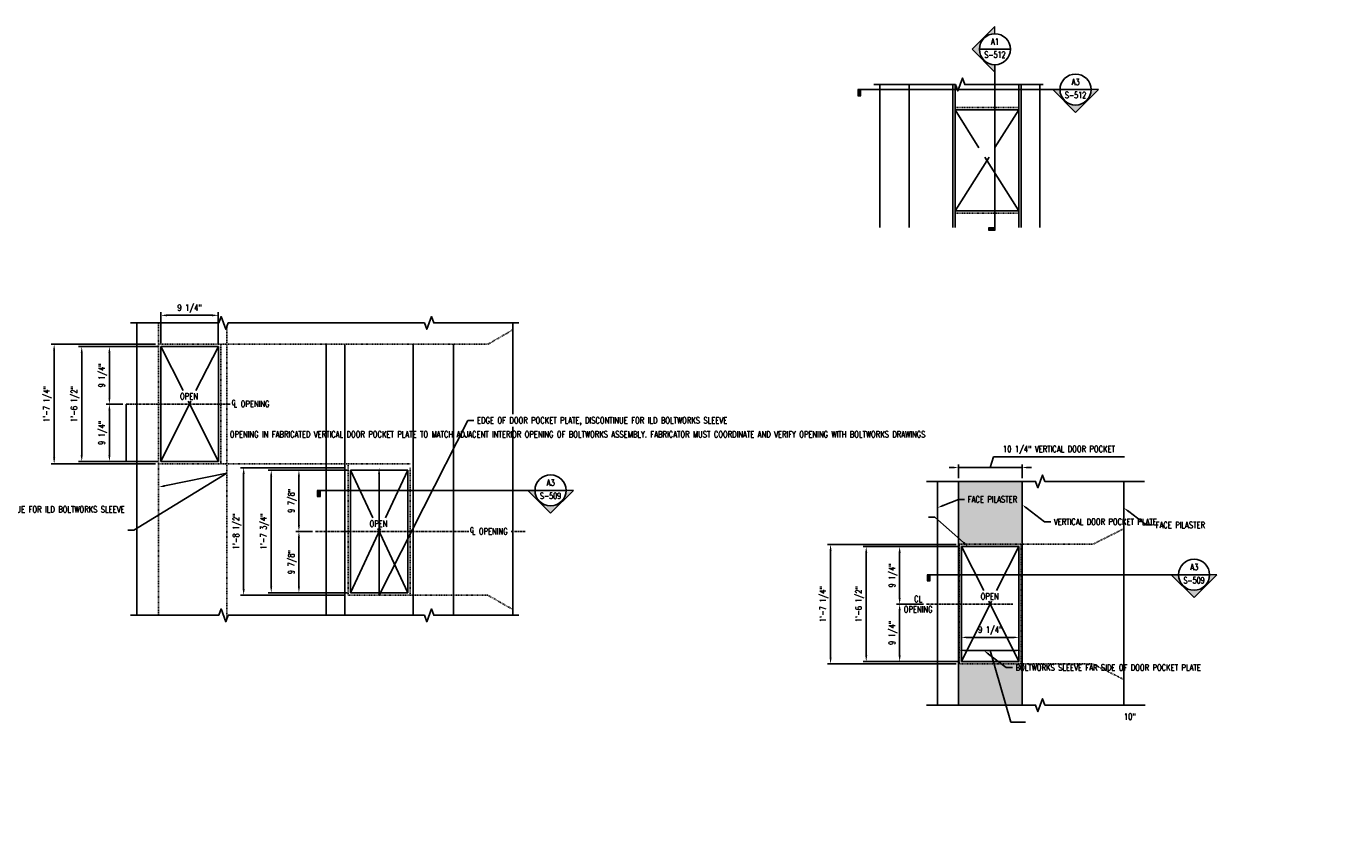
# Model space of a CAD drawing. Header units: inches. Extents: x -313 to 2687, y -193 to 798.
# Tile 2 of 28: x 23 to 235, y 0 to 131. Entities that reach past the tile are written whole.
import ezdxf
from ezdxf import colors
from ezdxf.entities.mleader import LeaderData, LeaderLine
from ezdxf.enums import TextEntityAlignment as Align
from ezdxf.math import Vec2, Vec3

# ---------------------------------------------------------------- set-up
doc = ezdxf.new("R2010")
doc.units = ezdxf.units.IN
doc.header["$LTSCALE"] = 0.5
doc.header["$MEASUREMENT"] = 0
doc.linetypes.add('CENTER2', pattern=[1.125, 0.75, -0.125, 0.125, -0.125])
doc.linetypes.add('HIDDEN2', pattern=[0.1875, 0.125, -0.0625])
doc.layers.get('DEFPOINTS').update_dxf_attribs({"color": 140})
for name, color, linetype in [('G-ANNO-SYMB', 2, 'Continuous'), ('G-ANNO-TTLB', 7, 'Continuous'), ('S-ANNO-DIMS', 1, 'Continuous'), ('S-ANNO-TEXT', 2, 'Continuous'), ('S-DETL-CNTR', 1, 'CENTER2'), ('S-DETL-HIDD', 1, 'HIDDEN2'), ('S-DETL-LW00', 8, 'Continuous'), ('S-DETL-LW18-020%', 77, 'Continuous'), ('S-DETL-LW50', 4, 'Continuous'), ('S-DETL-MEDM', 3, 'Continuous')]:
    doc.layers.add(name, color=color, linetype=linetype)
doc.styles.add('Annotative', font='romans.shx', dxfattribs={"width": 0.8, "height": 0.125})
doc.styles.add('HDRSTD', font='romans.shx', dxfattribs={"height": 0.1})
doc.dimstyles.new('Annotative', dxfattribs={"dimtxt": 0.125, "dimasz": 0.09375, "dimexe": 0.0625, "dimexo": 0.0625, "dimgap": 0.039062, "dimtad": 1, "dimdec": 4, "dimzin": 3, "dimdsep": 46, "dimlunit": 4, "dimtxsty": 'Annotative', "dimcen": 0.09, "dimclrd": 1, "dimclre": 1, "dimclrt": 2, "dimadec": 0, "dimazin": 0, "dimtfac": 1, "dimtdec": 4, "dimtmove": 1, "dimatfit": 0, "dimfxl": 1, "dimfrac": 2, "dimtolj": 1, "dimtzin": 0, "dimlwd": 25, "dimlwe": 25, "dimarcsym": 0})

# ---------------------------------------------------------------- blocks, each defined once
blk = doc.blocks.new('*D12')
at = {"layer": 'DEFPOINTS', "color": 0}
for p in [(173.24, 47.15), (157.91, 28.65), (173.24, 28.65)]:
    blk.add_point(p, dxfattribs=at)
at = {"layer": 'S-ANNO-DIMS', "color": 1, "lineweight": 25}
for p, q in [((172.74, 47.15), (157.41, 47.15)), ((157.91, 46.15), (157.91, 29.65)), ((172.74, 28.65), (157.41, 28.65))]:
    blk.add_line(p, q, dxfattribs=at)
at = {"layer": 'S-ANNO-DIMS', "color": 1}
for points in [[(157.75, 46.15), (158.08, 46.15), (157.91, 47.15)], [(157.75, 29.65), (158.08, 29.65), (157.91, 28.65)]]:
    blk.add_solid(points, dxfattribs=at)
at = {"layer": 'S-ANNO-DIMS', "color": 2, "insert": (156.84, 37.9), "char_height": 1, "attachment_point": 5, "rotation": 90, "style": 'Annotative'}
blk.add_mtext('\\A1;1\'-6 1/2"', dxfattribs=at)
blk = doc.blocks.new('*D13')
at = {"layer": 'DEFPOINTS', "color": 0}
for p in [(173.24, 47.15), (163.29, 37.9), (167.64, 37.9)]:
    blk.add_point(p, dxfattribs=at)
at = {"layer": 'S-ANNO-DIMS', "color": 1, "lineweight": 25}
for p, q in [((172.74, 47.15), (162.79, 47.15)), ((163.29, 46.15), (163.29, 38.9)), ((167.14, 37.9), (162.79, 37.9))]:
    blk.add_line(p, q, dxfattribs=at)
at = {"layer": 'S-ANNO-DIMS', "color": 1}
for points in [[(163.12, 46.15), (163.46, 46.15), (163.29, 47.15)], [(163.12, 38.9), (163.46, 38.9), (163.29, 37.9)]]:
    blk.add_solid(points, dxfattribs=at)
at = {"layer": 'S-ANNO-DIMS', "color": 2, "insert": (162.22, 42.52), "char_height": 1, "attachment_point": 5, "rotation": 90, "style": 'Annotative'}
blk.add_mtext('\\A1;9 1/4"', dxfattribs=at)
blk = doc.blocks.new('*D14')
at = {"layer": 'DEFPOINTS', "color": 0}
for p in [(163.29, 37.9), (167.64, 37.9), (173.24, 28.65)]:
    blk.add_point(p, dxfattribs=at)
at = {"layer": 'S-ANNO-DIMS', "color": 1, "lineweight": 25}
for p, q in [((167.14, 37.9), (162.79, 37.9)), ((163.29, 29.65), (163.29, 36.9)), ((172.74, 28.65), (162.79, 28.65))]:
    blk.add_line(p, q, dxfattribs=at)
at = {"layer": 'S-ANNO-DIMS', "color": 1}
for points in [[(163.12, 36.9), (163.46, 36.9), (163.29, 37.9)], [(163.12, 29.65), (163.46, 29.65), (163.29, 28.65)]]:
    blk.add_solid(points, dxfattribs=at)
at = {"layer": 'S-ANNO-DIMS', "color": 2, "insert": (162.22, 33.27), "char_height": 1, "attachment_point": 5, "rotation": 90, "style": 'Annotative'}
blk.add_mtext('\\A1;9 1/4"', dxfattribs=at)
blk = doc.blocks.new('ELEVARROW')
at = {"lineweight": 9}
h = blk.add_hatch(color=256, dxfattribs=at)
edge = h.paths.add_edge_path(flags=0)
edge.add_line((0.46, 0), (0.312, 0))
edge.add_arc((0, 0), 0.312, 360, 540)
edge.add_line((-0.313, 0), (-0.46, 0))
edge.add_line((-0.46, 0), (0, 0.46))
edge.add_line((0, 0.46), (0.46, 0))
at = {"lineweight": 13}
blk.add_lwpolyline([(-0.46, 0), (-0.312, 0, -1), (0.312, 0), (0.46, 0), (0, 0.46)], format="xyb", close=True, dxfattribs=at)
blk = doc.blocks.new('Sectrinew')
at = {"lineweight": 9}
blk.add_hatch(color=256, dxfattribs=at).paths.add_polyline_path([(0, 0.125), (0, 0), (-0.0625, 0), (-0.0625, 0.125)], flags=0)
for p, q in [((0, 0.125), (-0.0625, 0.125)), ((-0.0625, 0.125), (-0.0625, 0)), ((-0.0625, 0), (0, 0)), ((0, 0), (0, 0.125))]:
    blk.add_line(p, q, dxfattribs=at)
blk = doc.blocks.new('*U15')
for q in [(-5.369, 0), (0.312, 0)]:
    blk.add_line((-0.313, 0), q)
blk.add_ellipse((0, 0), major_axis=(-0.221, -0.221), ratio=1, start_param=5.497787, end_param=11.780972)
at = {"zscale": 0.03125}
for name, p, rotation in [('Sectrinew', (-5.369, 0), 179.9999999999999), ('ELEVARROW', (0, 0), 180)]:
    blk.add_blockref(name, p, dxfattribs=dict(at, rotation=rotation))
at = {"style": 'HDRSTD'}
for tag, p in [('DET_NO', (0, 0.091)), ('REFSHT', (0, -0.096))]:
    blk.add_attdef(tag, text='', height=0.1, dxfattribs=at).set_placement(p, align=Align.MIDDLE_CENTER)
blk = doc.blocks.new('*U16')
for p, q in [((-0.313, 0), (0.312, 0)), ((0, -0.313), (0, -3.647))]:
    blk.add_line(p, q)
blk.add_ellipse((0, 0), major_axis=(-0.221, 0.221), ratio=1, start_param=5.497787, end_param=11.780972)
at = {"zscale": 0.03125, "rotation": 90.00000000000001}
blk.add_blockref('ELEVARROW', (0, 0), dxfattribs=at)
at = {"xscale": -1, "zscale": 0.03125, "rotation": 89.99999999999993}
blk.add_blockref('Sectrinew', (0, -3.647), dxfattribs=at)
at = {"style": 'HDRSTD'}
for tag, p in [('DET_NO', (0, 0.091)), ('REFSHT', (0, -0.096))]:
    blk.add_attdef(tag, text='', height=0.1, dxfattribs=at).set_placement(p, align=Align.MIDDLE_CENTER)
blk = doc.blocks.new('*U23')
for q in [(-4.38, 0), (0.312, 0)]:
    blk.add_line((-0.313, 0), q)
blk.add_ellipse((0, 0), major_axis=(-0.221, -0.221), ratio=1, start_param=5.497787, end_param=11.780972)
at = {"zscale": 0.03125}
for name, p, rotation in [('Sectrinew', (-4.38, 0), 179.9999999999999), ('ELEVARROW', (0, 0), 180)]:
    blk.add_blockref(name, p, dxfattribs=dict(at, rotation=rotation))
at = {"style": 'HDRSTD'}
for tag, p in [('DET_NO', (0, 0.091)), ('REFSHT', (0, -0.096))]:
    blk.add_attdef(tag, text='', height=0.1, dxfattribs=at).set_placement(p, align=Align.MIDDLE_CENTER)
blk = doc.blocks.new('*D50')
at = {"layer": 'DEFPOINTS', "color": 0}
for p in [(152.17, 47.52), (172.87, 47.52), (172.87, 28.27)]:
    blk.add_point(p, dxfattribs=at)
at = {"layer": 'S-ANNO-DIMS', "color": 1, "lineweight": 25}
for p, q in [((172.37, 47.52), (151.67, 47.52)), ((152.17, 29.27), (152.17, 46.52)), ((172.37, 28.27), (151.67, 28.27))]:
    blk.add_line(p, q, dxfattribs=at)
at = {"layer": 'S-ANNO-DIMS', "color": 1}
for points in [[(152.01, 46.52), (152.34, 46.52), (152.17, 47.52)], [(152.01, 29.27), (152.34, 29.27), (152.17, 28.27)]]:
    blk.add_solid(points, dxfattribs=at)
at = {"layer": 'S-ANNO-DIMS', "color": 2, "insert": (151.1, 37.9), "char_height": 1, "attachment_point": 5, "rotation": 90, "style": 'Annotative'}
blk.add_mtext('\\A1;1\'-7 1/4"', dxfattribs=at)
blk = doc.blocks.new('*D56')
at = {"layer": 'DEFPOINTS', "color": 0}
for p in [(172.87, 30.46), (182.87, 30.46), (182.87, 30.46)]:
    blk.add_point(p, dxfattribs=at)
at = {"layer": 'S-DETL-MEDM', "color": 1, "lineweight": 25}
for p, q in [((173.62, 30.46), (182.12, 30.46)), ((177.87, 30.46), (181.16, 18.89)), ((181.16, 18.89), (183.54, 18.89))]:
    blk.add_line(p, q, dxfattribs=at)
at = {"layer": 'S-DETL-MEDM', "color": 1}
for points in [[(173.62, 30.58), (173.62, 30.33), (172.87, 30.46)], [(182.12, 30.58), (182.12, 30.33), (182.87, 30.46)]]:
    blk.add_solid(points, dxfattribs=at)
at = {"layer": 'S-DETL-MEDM', "color": 2, "insert": (200.33, 19.8), "char_height": 1, "width": 37.7143, "attachment_point": 5, "style": 'Annotative'}
blk.add_mtext('\\A1;10"', dxfattribs=at)
blk = doc.blocks.new('CL')
at = {"insert": (0.005, 0), "char_height": 0.1, "style": 'HDRSTD'}
for s, attachment_point in [('C', 5), ('L', 1)]:
    blk.add_mtext(s, dxfattribs=dict(at, attachment_point=attachment_point))
blk = doc.blocks.new('*U65')
for q in [(-4.692, 0), (0.312, 0)]:
    blk.add_line((-0.313, 0), q)
blk.add_ellipse((0, 0), major_axis=(-0.221, -0.221), ratio=1, start_param=5.497787, end_param=11.780972)
at = {"zscale": 0.03125}
for name, p, rotation in [('Sectrinew', (-4.692, 0), 179.9999999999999), ('ELEVARROW', (0, 0), 180)]:
    blk.add_blockref(name, p, dxfattribs=dict(at, rotation=rotation))
at = {"style": 'HDRSTD'}
for tag, p in [('DET_NO', (0, 0.091)), ('REFSHT', (0, -0.096))]:
    blk.add_attdef(tag, text='', height=0.1, dxfattribs=at).set_placement(p, align=Align.MIDDLE_CENTER)
blk = doc.blocks.new('*D57')
at = {"layer": 'DEFPOINTS', "color": 0}
for p in [(74.88, 59.47), (62.15, 39.72), (74.88, 39.72)]:
    blk.add_point(p, dxfattribs=at)
at = {"layer": 'S-ANNO-DIMS', "color": 1, "lineweight": 25}
for p, q in [((74.38, 59.47), (61.65, 59.47)), ((62.15, 58.47), (62.15, 40.72)), ((74.38, 39.72), (61.65, 39.72))]:
    blk.add_line(p, q, dxfattribs=at)
at = {"layer": 'S-ANNO-DIMS', "color": 1}
for points in [[(61.98, 58.47), (62.31, 58.47), (62.15, 59.47)], [(61.98, 40.72), (62.31, 40.72), (62.15, 39.72)]]:
    blk.add_solid(points, dxfattribs=at)
at = {"layer": 'S-ANNO-DIMS', "color": 2, "insert": (61.07, 49.6), "char_height": 1, "attachment_point": 5, "rotation": 90, "style": 'Annotative'}
blk.add_mtext('\\A1;1\'-7 3/4"', dxfattribs=at)
blk = doc.blocks.new('*D58')
at = {"layer": 'DEFPOINTS', "color": 0}
for p in [(74.88, 59.47), (66.6, 49.6), (69.28, 49.6)]:
    blk.add_point(p, dxfattribs=at)
at = {"layer": 'S-ANNO-DIMS', "color": 1, "lineweight": 25}
for p, q in [((74.38, 59.47), (66.1, 59.47)), ((66.6, 58.47), (66.6, 50.6)), ((68.78, 49.6), (66.1, 49.6))]:
    blk.add_line(p, q, dxfattribs=at)
at = {"layer": 'S-ANNO-DIMS', "color": 1}
for points in [[(66.44, 58.47), (66.77, 58.47), (66.6, 59.47)], [(66.44, 50.6), (66.77, 50.6), (66.6, 49.6)]]:
    blk.add_solid(points, dxfattribs=at)
at = {"layer": 'S-ANNO-DIMS', "color": 2, "insert": (65.53, 54.53), "char_height": 1, "attachment_point": 5, "rotation": 90, "style": 'Annotative'}
blk.add_mtext('\\A1;9 7/8"', dxfattribs=at)
blk = doc.blocks.new('*D59')
at = {"layer": 'DEFPOINTS', "color": 0}
for p in [(66.6, 49.6), (69.28, 49.6), (74.88, 39.72)]:
    blk.add_point(p, dxfattribs=at)
at = {"layer": 'S-ANNO-DIMS', "color": 1, "lineweight": 25}
for p, q in [((68.78, 49.6), (66.1, 49.6)), ((66.6, 40.72), (66.6, 48.6)), ((74.38, 39.72), (66.1, 39.72))]:
    blk.add_line(p, q, dxfattribs=at)
at = {"layer": 'S-ANNO-DIMS', "color": 1}
for points in [[(66.44, 48.6), (66.77, 48.6), (66.6, 49.6)], [(66.44, 40.72), (66.77, 40.72), (66.6, 39.72)]]:
    blk.add_solid(points, dxfattribs=at)
at = {"layer": 'S-ANNO-DIMS', "color": 2, "insert": (65.53, 44.66), "char_height": 1, "attachment_point": 5, "rotation": 90, "style": 'Annotative'}
blk.add_mtext('\\A1;9 7/8"', dxfattribs=at)
blk = doc.blocks.new('*D60')
at = {"layer": 'DEFPOINTS', "color": 0}
for p in [(57.71, 59.85), (74.51, 59.85), (74.51, 39.35)]:
    blk.add_point(p, dxfattribs=at)
at = {"layer": 'S-ANNO-DIMS', "color": 1, "lineweight": 25}
for p, q in [((74.01, 59.85), (57.21, 59.85)), ((57.71, 40.35), (57.71, 58.85)), ((74.01, 39.35), (57.21, 39.35))]:
    blk.add_line(p, q, dxfattribs=at)
at = {"layer": 'S-ANNO-DIMS', "color": 1}
for points in [[(57.54, 58.85), (57.88, 58.85), (57.71, 59.85)], [(57.54, 40.35), (57.88, 40.35), (57.71, 39.35)]]:
    blk.add_solid(points, dxfattribs=at)
at = {"layer": 'S-ANNO-DIMS', "color": 2, "insert": (56.64, 49.6), "char_height": 1, "attachment_point": 5, "rotation": 90, "style": 'Annotative'}
blk.add_mtext('\\A1;1\'-8 1/2"', dxfattribs=at)
blk = doc.blocks.new('*D61')
at = {"layer": 'DEFPOINTS', "color": 0}
for p in [(44.38, 79.35), (31.65, 60.85), (44.38, 60.85)]:
    blk.add_point(p, dxfattribs=at)
at = {"layer": 'S-ANNO-DIMS', "color": 1, "lineweight": 25}
for p, q in [((43.88, 79.35), (31.15, 79.35)), ((31.65, 78.35), (31.65, 61.85)), ((43.88, 60.85), (31.15, 60.85))]:
    blk.add_line(p, q, dxfattribs=at)
at = {"layer": 'S-ANNO-DIMS', "color": 1}
for points in [[(31.48, 78.35), (31.81, 78.35), (31.65, 79.35)], [(31.48, 61.85), (31.81, 61.85), (31.65, 60.85)]]:
    blk.add_solid(points, dxfattribs=at)
at = {"layer": 'S-ANNO-DIMS', "color": 2, "insert": (30.57, 70.1), "char_height": 1, "attachment_point": 5, "rotation": 90, "style": 'Annotative'}
blk.add_mtext('\\A1;1\'-6 1/2"', dxfattribs=at)
blk = doc.blocks.new('*D62')
at = {"layer": 'DEFPOINTS', "color": 0}
for p in [(44.38, 79.35), (36.1, 70.1), (38.78, 70.1)]:
    blk.add_point(p, dxfattribs=at)
at = {"layer": 'S-ANNO-DIMS', "color": 1, "lineweight": 25}
for p, q in [((43.88, 79.35), (35.6, 79.35)), ((36.1, 78.35), (36.1, 71.1)), ((38.28, 70.1), (35.6, 70.1))]:
    blk.add_line(p, q, dxfattribs=at)
at = {"layer": 'S-ANNO-DIMS', "color": 1}
for points in [[(35.94, 78.35), (36.27, 78.35), (36.1, 79.35)], [(35.94, 71.1), (36.27, 71.1), (36.1, 70.1)]]:
    blk.add_solid(points, dxfattribs=at)
at = {"layer": 'S-ANNO-DIMS', "color": 2, "insert": (35.03, 74.72), "char_height": 1, "attachment_point": 5, "rotation": 90, "style": 'Annotative'}
blk.add_mtext('\\A1;9 1/4"', dxfattribs=at)
blk = doc.blocks.new('*D63')
at = {"layer": 'DEFPOINTS', "color": 0}
for p in [(36.1, 70.1), (38.78, 70.1), (44.38, 60.85)]:
    blk.add_point(p, dxfattribs=at)
at = {"layer": 'S-ANNO-DIMS', "color": 1, "lineweight": 25}
for p, q in [((38.28, 70.1), (35.6, 70.1)), ((36.1, 61.85), (36.1, 69.1)), ((43.88, 60.85), (35.6, 60.85))]:
    blk.add_line(p, q, dxfattribs=at)
at = {"layer": 'S-ANNO-DIMS', "color": 1}
for points in [[(35.94, 69.1), (36.27, 69.1), (36.1, 70.1)], [(35.94, 61.85), (36.27, 61.85), (36.1, 60.85)]]:
    blk.add_solid(points, dxfattribs=at)
at = {"layer": 'S-ANNO-DIMS', "color": 2, "insert": (35.03, 65.47), "char_height": 1, "attachment_point": 5, "rotation": 90, "style": 'Annotative'}
blk.add_mtext('\\A1;9 1/4"', dxfattribs=at)
blk = doc.blocks.new('*D64')
at = {"layer": 'DEFPOINTS', "color": 0}
for p in [(27.21, 79.72), (44.01, 79.72), (44.01, 60.47)]:
    blk.add_point(p, dxfattribs=at)
at = {"layer": 'S-ANNO-DIMS', "color": 1, "lineweight": 25}
for p, q in [((43.51, 79.72), (26.71, 79.72)), ((27.21, 61.47), (27.21, 78.72)), ((43.51, 60.47), (26.71, 60.47))]:
    blk.add_line(p, q, dxfattribs=at)
at = {"layer": 'S-ANNO-DIMS', "color": 1}
for points in [[(27.04, 78.72), (27.38, 78.72), (27.21, 79.72)], [(27.04, 61.47), (27.38, 61.47), (27.21, 60.47)]]:
    blk.add_solid(points, dxfattribs=at)
at = {"layer": 'S-ANNO-DIMS', "color": 2, "insert": (26.14, 70.1), "char_height": 1, "attachment_point": 5, "rotation": 90, "style": 'Annotative'}
blk.add_mtext('\\A1;1\'-7 1/4"', dxfattribs=at)
blk = doc.blocks.new('*D78')
at = {"layer": 'DEFPOINTS', "color": 0}
for p in [(53.63, 84.38), (44.38, 79.35), (53.63, 79.35)]:
    blk.add_point(p, dxfattribs=at)
at = {"layer": 'S-ANNO-DIMS', "color": 1, "lineweight": 25}
for p, q in [((44.38, 79.85), (44.38, 84.88)), ((45.38, 84.38), (52.63, 84.38)), ((53.63, 79.85), (53.63, 84.88))]:
    blk.add_line(p, q, dxfattribs=at)
at = {"layer": 'S-ANNO-DIMS', "color": 1}
for points in [[(45.38, 84.54), (45.38, 84.21), (44.38, 84.38)], [(52.63, 84.54), (52.63, 84.21), (53.63, 84.38)]]:
    blk.add_solid(points, dxfattribs=at)
at = {"layer": 'S-ANNO-DIMS', "color": 2, "insert": (49.01, 85.45), "char_height": 1, "attachment_point": 5, "style": 'Annotative'}
blk.add_mtext('\\A1;9 1/4"', dxfattribs=at)
blk = doc.blocks.new('*D79')
at = {"layer": 'DEFPOINTS', "color": 0}
for p in [(182.49, 32.55), (173.24, 28.65), (182.49, 28.65)]:
    blk.add_point(p, dxfattribs=at)
at = {"layer": 'S-DETL-MEDM', "color": 1, "lineweight": 25}
for p, q in [((173.24, 29.15), (173.24, 33.05)), ((173.99, 32.55), (181.74, 32.55)), ((182.49, 29.15), (182.49, 33.05))]:
    blk.add_line(p, q, dxfattribs=at)
at = {"layer": 'S-DETL-MEDM', "color": 1}
for points in [[(173.99, 32.67), (173.99, 32.42), (173.24, 32.55)], [(181.74, 32.67), (181.74, 32.42), (182.49, 32.55)]]:
    blk.add_solid(points, dxfattribs=at)
at = {"layer": 'S-DETL-MEDM', "color": 2, "insert": (177.87, 33.62), "char_height": 1, "width": 37.7143, "attachment_point": 5, "style": 'Annotative'}
blk.add_mtext('\\A1;9 1/4"', dxfattribs=at)
blk = doc.blocks.new('*D135')
at = {"layer": 'DEFPOINTS', "color": 0, "transparency": 16777216}
for p in [(182.99, 59.88), (172.74, 57.65), (182.99, 57.65)]:
    blk.add_point(p, dxfattribs=at)
at = {"layer": 'S-ANNO-DIMS', "color": 1, "lineweight": 25, "transparency": 16777216}
for p, q in [((177.87, 59.88), (178.39, 61.61)), ((178.39, 61.61), (199.47, 61.61)), ((171.99, 59.88), (171.24, 59.88)), ((172.74, 58.15), (172.74, 60.38)), ((172.74, 59.88), (182.99, 59.88)), ((172.74, 59.88), (182.99, 59.88)), ((182.99, 58.15), (182.99, 60.38)), ((183.74, 59.88), (184.49, 59.88))]:
    blk.add_line(p, q, dxfattribs=at)
at = {"layer": 'S-ANNO-DIMS', "color": 1, "transparency": 16777216}
for points in [[(171.99, 60.01), (171.99, 59.76), (172.74, 59.88)], [(183.74, 60.01), (183.74, 59.76), (182.99, 59.88)]]:
    blk.add_solid(points, dxfattribs=at)
at = {"layer": 'S-ANNO-DIMS', "color": 2, "transparency": 16777216, "insert": (188.93, 62.69), "char_height": 1, "attachment_point": 5, "style": 'Annotative'}
blk.add_mtext('\\A1;10 1/4" VERTICAL DOOR POCKET', dxfattribs=at)

msp = doc.modelspace()

# ---------------------------------------------------------------- hatches: boundary and pattern name
at = {"layer": 'S-DETL-LW18-020%'}
h = msp.add_hatch(color=256, dxfattribs=at)
h.dxf.hatch_style = 1
h.paths.add_polyline_path([(182.99477, 57.64932), (172.74477, 57.64932), (172.74477, 21.64932), (182.99477, 21.64932)])
h.paths.add_polyline_path([(182.49477, 47.14932), (182.49477, 28.64932), (173.24477, 28.64932), (173.24477, 47.14932)], flags=0)
h.paths.add_polyline_path([(182.49477, 47.14932), (182.49477, 28.64932), (173.24477, 28.64932), (173.24477, 47.14932)], flags=16)
h.paths.add_polyline_path([(176.74358, 30.61488), (178.99596, 30.61488), (178.99596, 32.30536), (176.74358, 32.30536)], flags=0)
h.paths.add_polyline_path([(175.48644, 32.70388), (180.2531, 32.70388), (180.2531, 34.72769), (175.48644, 34.72769)], flags=0)

# ---------------------------------------------------------------- linework, layer by layer
at = {"layer": 'G-ANNO-TTLB'}
msp.add_line((38.77645, 70.09707), (38.77645, 60.84707), dxfattribs=at)
at = {"layer": 'S-ANNO-DIMS'}
for p, q in [((172.20369, 117.4325), (176.05851, 111.32119)), ((182.45369, 117.4325), (178.62703, 111.36585)), ((177.6763, 109.8586), (172.20369, 101.1825)), ((176.99817, 109.83148), (182.45369, 101.1825)), ((44.38479, 79.34707), (47.99453, 72.26479)), ((50.02505, 72.26479), (53.63479, 79.34707)), ((44.38479, 60.84707), (49.23332, 70.57433)), ((48.78626, 70.57433), (53.63479, 60.84707)), ((74.88479, 59.47207), (78.49453, 51.76479)), ((80.52505, 51.76479), (84.13479, 59.47207)), ((74.88479, 39.72207), (79.73332, 50.07433)), ((79.28626, 50.07433), (84.13479, 39.72207)), ((173.24477, 47.14932), (176.85451, 40.06704)), ((178.88503, 40.06704), (182.49477, 47.14932)), ((173.24477, 28.64932), (178.0933, 38.37658)), ((177.64624, 38.37658), (182.49477, 28.64932))]:
    msp.add_line(p, q, dxfattribs=at)
at = {"layer": 'S-ANNO-TEXT', "linetype": 'Continuous'}
for points in [[(186.40268, 121.51915), (173.76253, 121.51915), (173.38753, 122.54945), (172.63753, 120.48884), (172.26253, 121.51915), (159.16084, 121.51915)], [(39.50979, 83.15647), (53.707, 83.15647), (54.082, 84.18677), (54.832, 82.12616), (55.207, 83.15647), (86.81258, 83.15647)], [(102.00979, 83.15647), (88.31258, 83.15647), (87.93758, 84.18677), (87.18758, 82.12616), (86.81258, 83.15647)], [(39.50979, 36.09707), (53.707, 36.09707), (54.082, 37.12737), (54.832, 35.06676), (55.207, 36.09707), (86.81258, 36.09707)], [(102.00979, 36.09707), (88.31258, 36.09707), (87.93758, 37.12737), (87.18758, 35.06676), (86.81258, 36.09707)]]:
    msp.add_lwpolyline(points, dxfattribs=at)
at = {"layer": 'S-DETL-CNTR'}
for p, q in [((38.77645, 70.09707), (55.63479, 70.09707)), ((69.27645, 49.59707), (93.9692, 49.59707)), ((100.75149, 49.59707), (103.00979, 49.59707)), ((167.63643, 37.89932), (181.49197, 37.89932))]:
    msp.add_line(p, q, dxfattribs=at)
at = {"layer": 'S-DETL-HIDD'}
for p, q in [((182.45369, 117.8075), (172.20369, 117.8075)), ((182.45369, 100.8075), (172.20369, 100.8075)), ((44.00979, 36.09707), (44.00979, 83.15647)), ((55.00979, 35.55524), (55.00979, 82.61464)), ((54.00979, 79.72207), (54.00979, 60.47207)), ((44.00979, 60.47207), (84.50979, 60.47207)), ((74.50979, 39.34707), (74.50979, 60.47207)), ((84.50979, 59.84707), (84.50979, 39.34707)), ((194.36977, 47.52432), (199.36977, 50.02432)), ((182.99477, 28.27432), (194.36977, 28.27432)), ((194.36977, 28.27432), (199.36977, 25.77432))]:
    msp.add_line(p, q, dxfattribs=at)
for points in [[(44.00979, 79.72207), (97.00979, 79.72207), (101.00979, 82.03147)], [(172.86977, 47.52432), (182.86977, 47.52432), (182.86977, 28.27432), (172.86977, 28.27432), (172.86977, 47.52432)], [(101.00979, 37.03766), (97.00979, 39.34707), (74.50979, 39.34707)]]:
    msp.add_lwpolyline(points, dxfattribs=at)
at = {"layer": 'S-DETL-LW00', "linetype": 'Continuous'}
for points in [[(202.68248, 57.64932), (186.67256, 57.64932), (186.29756, 58.67962), (185.54756, 56.61901), (185.17256, 57.64932), (167.62385, 57.64932)], [(202.81603, 21.64932), (186.67256, 21.64932), (186.29756, 22.67962), (185.54756, 20.61901), (185.17256, 21.64932), (167.62385, 21.64932)]]:
    msp.add_lwpolyline(points, dxfattribs=at)
at = {"layer": 'S-DETL-LW50'}
msp.add_line((169.36977, 21.64932), (169.36977, 57.64932), dxfattribs=at)
at = {"layer": 'S-DETL-MEDM'}
for p, q in [((160.07869, 121.51915), (160.07869, 98.52494)), ((164.82869, 121.51915), (164.82869, 98.52494)), ((171.82869, 121.51915), (171.82869, 98.52494)), ((172.20369, 98.52494), (172.20369, 121.51915)), ((182.45369, 121.51915), (182.45369, 98.52494)), ((182.82869, 98.52494), (182.82869, 121.51915)), ((185.82869, 98.52494), (185.82869, 121.51915)), ((172.20369, 117.4325), (182.45369, 117.4325)), ((172.20369, 101.1825), (182.45369, 101.1825)), ((40.50979, 36.09707), (40.50979, 83.15647)), ((101.00979, 36.09707), (101.00979, 83.15647)), ((44.38479, 79.34707), (53.63479, 79.34707)), ((44.38479, 60.84707), (44.38479, 79.34707)), ((53.63479, 79.34707), (53.63479, 60.84707)), ((71.00979, 36.09707), (71.00979, 79.72207)), ((74.00979, 36.09707), (74.00979, 79.72207)), ((85.00979, 36.09707), (85.00979, 79.72207)), ((91.50979, 36.09707), (91.50979, 79.72207)), ((53.63479, 60.84707), (44.38479, 60.84707)), ((74.88479, 59.47207), (84.13479, 59.47207)), ((74.88479, 39.72207), (74.88479, 59.47207)), ((84.13479, 59.47207), (84.13479, 39.72207)), ((172.74477, 21.64932), (172.74477, 57.64932)), ((182.99477, 21.64932), (182.99477, 57.64932)), ((199.36977, 21.64932), (199.36977, 57.64932)), ((173.24477, 47.14932), (182.49477, 47.14932)), ((173.24477, 28.64932), (173.24477, 47.14932)), ((182.49477, 47.14932), (182.49477, 28.64932)), ((84.13479, 39.72207), (74.88479, 39.72207)), ((182.49477, 28.64932), (173.24477, 28.64932))]:
    msp.add_line(p, q, dxfattribs=at)

# ---------------------------------------------------------------- block references
at = {"layer": 'G-ANNO-SYMB'}
ref = msp.add_blockref('*U16', (178.62703, 127.20409), dxfattribs=dict(at, xscale=8, yscale=8, zscale=8))
ref.add_attrib('REFSHT', 'S-512', dxfattribs={"layer": '0', "color": 1, "height": 1, "style": 'Annotative', "width": 0.75}).set_placement((178.62703, 126.32038), align=Align.MIDDLE_CENTER)
ref.add_attrib('DET_NO', 'A1', dxfattribs={"layer": '0', "color": 1, "height": 1, "style": 'Annotative', "width": 0.800781}).set_placement((178.62703, 127.93426), align=Align.CENTER)
ref = msp.add_blockref('*U23', (191.60097, 120.71076), dxfattribs=dict(at, xscale=8, yscale=8, zscale=8))
ref.add_attrib('REFSHT', 'S-512', dxfattribs={"layer": '0', "color": 1, "height": 1, "style": 'Annotative', "width": 0.75}).set_placement((191.60097, 119.82706), align=Align.MIDDLE_CENTER)
ref.add_attrib('DET_NO', 'A3', dxfattribs={"layer": '0', "color": 1, "height": 1, "style": 'Annotative', "width": 0.800781}).set_placement((191.60097, 121.44094), align=Align.CENTER)
ref = msp.add_blockref('*U15', (210.66975, 42.62931), dxfattribs=dict(at, xscale=8, yscale=8, zscale=8))
ref.add_attrib('REFSHT', 'S-509', dxfattribs={"layer": '0', "color": 1, "height": 1, "style": 'Annotative', "width": 0.75}).set_placement((210.66975, 41.74561), align=Align.MIDDLE_CENTER)
ref.add_attrib('DET_NO', 'A3', dxfattribs={"layer": '0', "color": 1, "height": 1, "style": 'Annotative', "width": 0.800781}).set_placement((210.69775, 43.35948), align=Align.CENTER)
at = {"layer": 'S-ANNO-TEXT', "linetype": 'Continuous', "xscale": 7.492148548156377, "yscale": 7.492148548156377, "zscale": 7.492148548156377}
for p in [(56.06899, 70.33311), (94.4034, 49.83311)]:
    msp.add_blockref('CL', p, dxfattribs=at)

# ---------------------------------------------------------------- texts
at = {"layer": 'S-ANNO-TEXT', "char_height": 1, "style": 'Annotative'}
for s, insert, width, attachment_point in [('\\W0.8000;OPEN', (47.46788, 71.83834), 2.948, 1), ('\\W0.8000;OPENING', (57.23503, 70.62668), 4.9388571, 1), ('\\W0.8000;OPEN', (77.96788, 51.33834), 2.948, 1), ('CL OPENING', (166.2718, 37.89932), 4.9388571, 5), ('\\W0.8000;OPEN', (176.32786, 39.64059), 2.948, 1)]:
    msp.add_mtext(s, dxfattribs=dict(at, insert=insert, width=width, attachment_point=attachment_point))

# ---------------------------------------------------------------- dimensions: what is measured, and where the dimension line sits
at = {"layer": 'S-ANNO-DIMS'}
dim = msp.add_linear_dim(base=(53.63479, 84.375), p1=(44.38479, 79.34707), p2=(53.63479, 79.34707), dimstyle='Annotative', override={"dimasz": 0.125, "dimpost": '\\X'}, dxfattribs=at)
dim.commit()
dim.dimension.update_dxf_attribs({"geometry": '*D78', "text_midpoint": (49.00979, 85.4494)})
for base, p1, p2, angle, picture, middle in [((27.21053, 79.72207), (44.00979, 60.47207), (44.00979, 79.72207), 90, '*D64', (26.13613, 70.09707)), ((31.64758, 60.84707), (44.38479, 79.34707), (44.38479, 60.84707), 90, '*D61', (30.57317, 70.09707)), ((36.10332, 70.09707), (44.38479, 79.34707), (38.77645, 70.09707), 90, '*D62', (35.02892, 74.72207)), ((36.10332, 70.09707), (44.38479, 60.84707), (38.77645, 70.09707), 270, '*D63', (35.02892, 65.47207)), ((57.71053, 59.84707), (74.50979, 39.34707), (74.50979, 59.84707), 90, '*D60', (56.63613, 49.59707)), ((62.14758, 39.72207), (74.88479, 59.47207), (74.88479, 39.72207), 90, '*D57', (61.07317, 49.59707)), ((66.60332, 49.59707), (74.88479, 59.47207), (69.27645, 49.59707), 90, '*D58', (65.52892, 54.53457)), ((66.60332, 49.59707), (74.88479, 39.72207), (69.27645, 49.59707), 270, '*D59', (65.52892, 44.65957)), ((152.17472, 47.52432), (172.86977, 28.27432), (172.86977, 47.52432), 90, '*D50', (151.10032, 37.89932)), ((157.91294, 28.64932), (173.24477, 47.14932), (173.24477, 28.64932), 90, '*D12', (156.83854, 37.89932)), ((163.29017, 37.89932), (173.24477, 47.14932), (167.63643, 37.89932), 90, '*D13', (162.21577, 42.52432)), ((163.29017, 37.89932), (173.24477, 28.64932), (167.63643, 37.89932), 270, '*D14', (162.21577, 33.27432))]:
    dim = msp.add_linear_dim(base=base, p1=p1, p2=p2, angle=angle, dimstyle='Annotative', override={"dimasz": 0.125, "dimpost": '\\X'}, dxfattribs=at)
    dim.commit()
    dim.dimension.update_dxf_attribs({"geometry": picture, "text_midpoint": middle})
at = {"layer": 'S-DETL-MEDM'}
for base, p1, p2, picture, middle in [((182.49477, 32.54614), (173.24477, 28.64932), (182.49477, 28.64932), '*D79', (177.86977, 32.54614)), ((182.86977, 30.45714), (172.86977, 30.45714), (182.86977, 30.45714), '*D56', (181.4763, 18.88769))]:
    dim = msp.add_linear_dim(base=base, p1=p1, p2=p2, dimstyle='Annotative', override={"dimpost": '\\X'}, dxfattribs=at)
    dim.commit()
    dim.dimension.update_dxf_attribs({"geometry": picture, "text_midpoint": middle, "dimtype": 160})

# ---------------------------------------------------------------- leaders
at = {"layer": 'S-ANNO-TEXT', "linetype": 'Continuous'}
ml = msp.add_multileader_mtext('Standard', dxfattribs=at)
ml.set_content('\\A1;1', color=256, style='Annotative')
ml.set_leader_properties(color=1, linetype='ByLayer', lineweight=-1)
ml.build(insert=Vec2(0, 0))
ml.multileader.update_dxf_attribs({"text_right_attachment_type": 3, "dogleg_length": 0.125, "arrow_head_size": 1, "scale": 8})
ctx = ml.context
ctx.base_point, ctx.scale, ctx.char_height, ctx.arrow_head_size, ctx.landing_gap_size, ctx.plane_origin = Vec3(287.12895, 124.8983), 8, 1, 1, 0.25, Vec3(-101.19429, -306.12797)
ctx.right_attachment = 3
notes = []
notes.append((ctx, [(0, (0, 0, 0), (0, 0), (1, 0), 1, [])]))
ctx.mtext.insert, ctx.mtext.width, ctx.mtext.defined_height = Vec3(287.37895, 125.3983), 9.7281706, 2.66188
ml = msp.add_multileader_mtext('Standard', dxfattribs=at)
ml.set_content('\\A1;1', color=256, style='Annotative')
ml.set_leader_properties(color=1, linetype='ByLayer', lineweight=-1)
ml.build(insert=Vec2(0, 0))
ml.multileader.update_dxf_attribs({"text_right_attachment_type": 3, "dogleg_length": 0.125, "arrow_head_size": 1, "scale": 8})
ctx = ml.context
ctx.base_point, ctx.scale, ctx.char_height, ctx.arrow_head_size, ctx.landing_gap_size, ctx.plane_origin = Vec3(288.99945, 123.10172), 8, 1, 1, 0.25, Vec3(-99.32379, -307.92456)
ctx.right_attachment = 3
notes.append((ctx, [(0, (0, 0, 0), (0, 0), (1, 0), 1, [])]))
ctx.mtext.insert, ctx.mtext.width, ctx.mtext.defined_height = Vec3(289.24945, 123.60172), 9.7281706, 2.66188
ml = msp.add_multileader_mtext('Standard', dxfattribs=at)
ml.set_content('\\A1;EDGE OF DOOR POCKET PLATE, DISCONTINUE FOR ILD BOLTWORKS SLEEVE', color=2, style='Annotative')
ml.set_leader_properties(color=1, linetype='ByLayer', lineweight=-1)
ml.build(insert=Vec2(0, 0))
ml.multileader.update_dxf_attribs({"text_right_attachment_type": 3, "dogleg_length": 0.125, "arrow_head_size": 1, "scale": 8})
ctx = ml.context
ctx.base_point, ctx.scale, ctx.char_height, ctx.arrow_head_size, ctx.landing_gap_size, ctx.plane_origin = Vec3(22.89409, 53.14004), 8, 1, 1, 0.5, Vec3(447.52554, -374.35401)
ctx.right_attachment, ctx.text_align_type = 3, 2
notes.append((ctx, [(0, (1, 1, 0), (40.056, 49.8067), (-1, 0), 1, [(1, [(44.00979, 56.72634), (55.00979, 58.95994)], 0, [])])]))
ctx.mtext.insert, ctx.mtext.width, ctx.mtext.defined_height, ctx.mtext.alignment = Vec3(38.556, 53.64004), 16.5788083, 28.35924, 3
ml = msp.add_multileader_mtext('Standard', dxfattribs=at)
ml.set_content('\\A1;FACE PILASTER', color=2, style='Annotative')
ml.set_leader_properties(color=1, linetype='ByLayer', lineweight=-1)
ml.build(insert=Vec2(0, 0))
ml.multileader.update_dxf_attribs({"text_right_attachment_type": 3, "dogleg_length": 0.125, "arrow_head_size": 1, "scale": 8})
ctx = ml.context
ctx.base_point, ctx.scale, ctx.char_height, ctx.arrow_head_size, ctx.landing_gap_size, ctx.plane_origin = Vec3(203.98963, 50.63951), 8, 1, 1, 0.5, Vec3(-204.99966, -373.0212)
ctx.right_attachment = 3
notes.append((ctx, [(0, (1, 1, 0), (202.98963, 50.63951), (1, 0), 1, [(0, [(199.36977, 53.40109)], 0, [])])]))
ctx.mtext.insert, ctx.mtext.width, ctx.mtext.defined_height = Vec3(204.48963, 51.13951), 10.3615875, 9.45308
ml = msp.add_multileader_mtext('Standard', dxfattribs=at)
ml.set_content('\\A1;TRENCH BELOW', color=2, style='Annotative')
ml.set_leader_properties(color=1, linetype='ByLayer', lineweight=-1)
ml.build(insert=Vec2(0, 0))
ml.multileader.update_dxf_attribs({"text_right_attachment_type": 3, "dogleg_length": 0.125, "arrow_head_size": 1, "scale": 8})
ctx = ml.context
ctx.base_point, ctx.scale, ctx.char_height, ctx.arrow_head_size, ctx.landing_gap_size, ctx.plane_origin = Vec3(262.67835, 48.74088), 8, 1, 1, 0.5, Vec3(681.06918, -378.77896)
ctx.right_attachment, ctx.text_align_type = 3, 2
notes.append((ctx, [(0, (1, 1, 0), (269.09739, 47.07422), (-1, 0), 1, [(0, [(274.51173, 40.82531)], 0, [])])]))
ctx.mtext.insert, ctx.mtext.width, ctx.mtext.defined_height, ctx.mtext.alignment = Vec3(267.59739, 49.24088), 8.5371922, 28.35924, 3
ml = msp.add_multileader_mtext('Standard', dxfattribs=at)
ml.set_content('\\A1;BOLTWORKS SLEEVE FAR SIDE OF DOOR POCKET PLATE', color=2, style='Annotative')
ml.set_leader_properties(color=1, linetype='ByLayer', lineweight=-1)
ml.build(insert=Vec2(0, 0))
ml.multileader.update_dxf_attribs({"text_right_attachment_type": 3, "dogleg_length": 0.125, "arrow_head_size": 1, "scale": 8})
ctx = ml.context
ctx.base_point, ctx.scale, ctx.char_height, ctx.arrow_head_size, ctx.landing_gap_size, ctx.plane_origin = Vec3(181.43771, 27.69557), 8, 1, 1, 0.5, Vec3(-227.55158, -395.96515)
ctx.right_attachment = 3
notes.append((ctx, [(0, (1, 1, 0), (180.43771, 27.69557), (1, 0), 1, [(0, [(176.81785, 30.45714)], 0, [])])]))
ctx.mtext.insert, ctx.mtext.width, ctx.mtext.defined_height = Vec3(181.93771, 28.19557), 19.0109971, 9.45308
for ctx, leaders in notes:
    for number, flags, end, landing, length, lines in leaders:
        leader = LeaderData()
        leader.index, (leader.has_last_leader_line, leader.has_dogleg_vector, leader.attachment_direction) = number, flags
        leader.last_leader_point, leader.dogleg_vector, leader.dogleg_length = Vec3(end), Vec3(landing), length
        for number, points, colour, breaks in lines:
            line = LeaderLine()
            line.index, line.vertices, line.color, line.breaks = number, Vec3.list(points), colors.encode_raw_color(colour), breaks
            leader.lines.append(line)
        ctx.leaders.append(leader)

# ---------------------------------------------------------------- next in the draw order: leaders
ml = msp.add_multileader_mtext('Standard', dxfattribs=at)
ml.set_content('\\A1;EDGE OF DOOR POCKET PLATE, DISCONTINUE FOR ILD BOLTWORKS SLEEVE', color=2, style='Annotative')
ml.set_leader_properties(color=1, linetype='ByLayer', lineweight=-1)
ml.build(insert=Vec2(0, 0))
ml.multileader.update_dxf_attribs({"text_right_attachment_type": 3, "dogleg_length": 0.125, "arrow_head_size": 1, "scale": 8})
ctx = ml.context
ctx.base_point, ctx.scale, ctx.char_height, ctx.arrow_head_size, ctx.landing_gap_size, ctx.plane_origin = Vec3(94.76432, 67.46969), 8, 1, 1, 0.5, Vec3(-308.99781, -374.35401)
ctx.right_attachment = 3
notes = []
notes.append((ctx, [(0, (1, 1, 0), (93.76432, 67.46969), (1, 0), 1, [(1, [(79.50979, 59.84707), (79.50979, 39.34707)], 0, [])])]))
ctx.mtext.insert, ctx.mtext.width, ctx.mtext.defined_height = Vec3(95.26432, 67.96969), 12.1018958, 9.45308
ctx.mtext.has_bg_fill, ctx.mtext.bg_color, ctx.mtext.bg_scale_factor, ctx.mtext.bg_transparency, ctx.mtext.use_window_bg_color = 1, -1073741824, 1.5, 0, 1
for ctx, leaders in notes:
    for number, flags, end, landing, length, lines in leaders:
        leader = LeaderData()
        leader.index, (leader.has_last_leader_line, leader.has_dogleg_vector, leader.attachment_direction) = number, flags
        leader.last_leader_point, leader.dogleg_vector, leader.dogleg_length = Vec3(end), Vec3(landing), length
        for number, points, colour, breaks in lines:
            line = LeaderLine()
            line.index, line.vertices, line.color, line.breaks = number, Vec3.list(points), colors.encode_raw_color(colour), breaks
            leader.lines.append(line)
        ctx.leaders.append(leader)

# ---------------------------------------------------------------- next in the draw order: linework, layer by layer
at = {"layer": 'S-DETL-HIDD'}
msp.add_line((182.99477, 47.52432), (194.36977, 47.52432), dxfattribs=at)

# ---------------------------------------------------------------- next in the draw order: block references
at = {"layer": 'G-ANNO-SYMB'}
ref = msp.add_blockref('*U65', (107.10283, 56.20946), dxfattribs=dict(at, xscale=8, yscale=8, zscale=8))
ref.add_attrib('REFSHT', 'S-509', dxfattribs={"layer": '0', "color": 1, "height": 1, "style": 'Annotative', "width": 0.75}).set_placement((107.10283, 55.32576), align=Align.MIDDLE_CENTER)
ref.add_attrib('DET_NO', 'A3', dxfattribs={"layer": '0', "color": 1, "height": 1, "style": 'Annotative', "width": 0.800781}).set_placement((107.13083, 56.93964), align=Align.CENTER)

# ---------------------------------------------------------------- next in the draw order: texts
at = {"layer": 'S-ANNO-TEXT', "insert": (95.56944, 50.12668), "char_height": 1, "width": 4.9388571, "attachment_point": 1, "style": 'Annotative'}
msp.add_mtext('\\W0.8000;OPENING', dxfattribs=at)

# ---------------------------------------------------------------- next in the draw order: dimensions: what is measured, and where the dimension line sits
at = {"layer": 'S-ANNO-DIMS'}
dim = msp.add_linear_dim(base=(182.99477, 59.88032), p1=(172.74477, 57.64932), p2=(182.99477, 57.64932), text='<> VERTICAL DOOR POCKET', dimstyle='Annotative', override={"dimpost": '\\X'}, dxfattribs=at)
dim.commit()
dim.dimension.update_dxf_attribs({"geometry": '*D135', "text_midpoint": (178.70146, 62.68538)})

# ---------------------------------------------------------------- next in the draw order: leaders
at = {"layer": 'S-ANNO-TEXT', "linetype": 'Continuous'}
ml = msp.add_multileader_mtext('Standard', dxfattribs=at)
ml.set_content('\\A1;OPENING IN FABRICATED VERTICAL DOOR POCKET PLATE TO MATCH ADJACENT INTERIOR OPENING OF BOLTWORKS ASSEMBLY. FABRICATOR MUST COORDINATE AND VERIFY OPENING WITH BOLTWORKS DRAWINGS ', color=2, style='Annotative')
ml.set_leader_properties(color=1, linetype='ByLayer', lineweight=-1)
ml.build(insert=Vec2(0, 0))
ml.multileader.update_dxf_attribs({"text_right_attachment_type": 3, "dogleg_length": 0.125, "arrow_head_size": 1, "scale": 8})
ctx = ml.context
ctx.base_point, ctx.scale, ctx.char_height, ctx.arrow_head_size, ctx.landing_gap_size, ctx.plane_origin = Vec3(150.20254, 65.23155), 8, 1, 1, 0.5, Vec3(580.89813, -372.45496)
ctx.right_attachment, ctx.text_align_type = 3, 2
notes = []
notes.append((ctx, [(0, (1, 1, 0), (168.92635, 51.89822), (-1, 0), 1, [(0, [(174.34068, 47.14932)], 0, [])])]))
ctx.mtext.insert, ctx.mtext.width, ctx.mtext.defined_height, ctx.mtext.alignment = Vec3(167.42635, 65.73155), 17.8561372, 28.35924, 3
ml = msp.add_multileader_mtext('Standard', dxfattribs=at)
ml.set_content('\\A1;FACE PILASTER', color=2, style='Annotative')
ml.set_leader_properties(color=1, linetype='ByLayer', lineweight=-1)
ml.build(insert=Vec2(0, 0))
ml.multileader.update_dxf_attribs({"text_right_attachment_type": 3, "dogleg_length": 0.125, "arrow_head_size": 1, "scale": 8})
ctx = ml.context
ctx.base_point, ctx.scale, ctx.char_height, ctx.arrow_head_size, ctx.landing_gap_size, ctx.plane_origin = Vec3(173.74477, 54.75361), 8, 1, 1, 0.5, Vec3(-231.62466, -373.0212)
ctx.right_attachment = 3
notes.append((ctx, [(0, (1, 1, 0), (172.74477, 54.75361), (1, 0), 1, [(0, [(169.36977, 53.40109)], 0, [])])]))
ctx.mtext.insert, ctx.mtext.width, ctx.mtext.defined_height = Vec3(174.24477, 55.25361), 7.0970081, 9.45308
ml = msp.add_multileader_mtext('Standard', dxfattribs=at)
ml.set_content('\\A1;VERTICAL DOOR POCKET PLATE', color=2, style='Annotative')
ml.set_leader_properties(color=1, linetype='ByLayer', lineweight=-1)
ml.build(insert=Vec2(0, 0))
ml.multileader.update_dxf_attribs({"text_right_attachment_type": 3, "dogleg_length": 0.125, "arrow_head_size": 1, "scale": 8})
ctx = ml.context
ctx.base_point, ctx.scale, ctx.char_height, ctx.arrow_head_size, ctx.landing_gap_size, ctx.plane_origin = Vec3(187.61463, 51.15197), 8, 1, 1, 0.5, Vec3(-221.37466, -372.50875)
ctx.right_attachment = 3
notes.append((ctx, [(0, (1, 1, 0), (186.61463, 51.15197), (1, 0), 1, [(0, [(182.99477, 53.91354)], 0, [])])]))
ctx.mtext.insert, ctx.mtext.width, ctx.mtext.defined_height = Vec3(188.11463, 51.65197), 10.3615875, 9.45308
for ctx, leaders in notes:
    for number, flags, end, landing, length, lines in leaders:
        leader = LeaderData()
        leader.index, (leader.has_last_leader_line, leader.has_dogleg_vector, leader.attachment_direction) = number, flags
        leader.last_leader_point, leader.dogleg_vector, leader.dogleg_length = Vec3(end), Vec3(landing), length
        for number, points, colour, breaks in lines:
            line = LeaderLine()
            line.index, line.vertices, line.color, line.breaks = number, Vec3.list(points), colors.encode_raw_color(colour), breaks
            leader.lines.append(line)
        ctx.leaders.append(leader)

doc.saveas('drawing.dxf')
